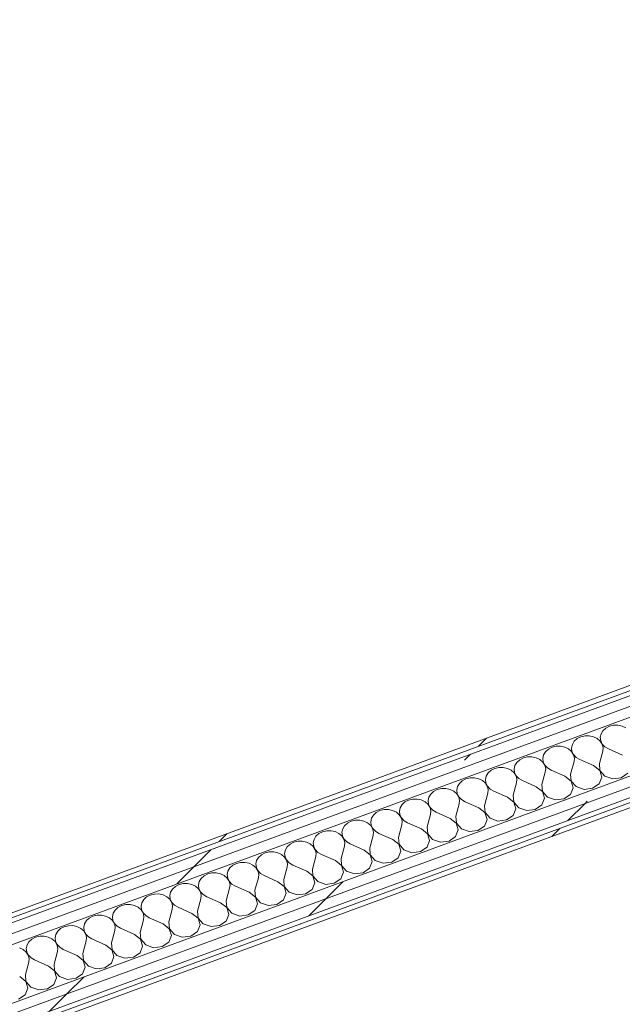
# Model space of a CAD drawing. Header units: millimetres. Extents: x -8337 to 19291, y 9509 to 21675.
# Tile 104 of 163: x 2259 to 2935, y 17560 to 18664. Entities that reach past the tile are written whole.
import ezdxf

# ---------------------------------------------------------------- set-up
doc = ezdxf.new("R2010")
doc.units = ezdxf.units.MM
doc.header["$MEASUREMENT"] = 0
doc.linetypes.add('Wipeout_Contour', pattern=[1000, 0, -1000])
doc.layers.add('Nuevo_08_E_Envans secs', color=7, linetype='Continuous')
doc.layers.add('Nuevo_08_E_Envans secs_Pluma_Nº__1', color=7, linetype='Continuous', lineweight=5)
for name, color, linetype, lineweight, true_color in [('Nuevo_08_E_Envans secs_Pluma_Nº__102', 7, 'Continuous', 5, 0xcccccc), ('Nuevo_08_E_Envans secs_Pluma_Nº__171', 171, 'Continuous', 13, 0xaaaaff), ('Nuevo_08_E_Envans secs_Pluma_Nº__177', 7, 'Continuous', 15, 0xf7e046)]:
    doc.layers.add(name, color=color, linetype=linetype, lineweight=lineweight, true_color=true_color)
pattern_1 = [(45, (0, 0), (-183.8478, 183.8478), [195, -65]), (45, (7e-14, 183.85), (-183.8478, 183.8478), [195, -65])]

# ---------------------------------------------------------------- blocks, each defined once
blk = doc.blocks.new('*X98')
at = {"layer": 'Nuevo_08_E_Envans secs_Pluma_Nº__102', "color": 254, "linetype": 'Continuous', "lineweight": 5, "true_color": 0xcccccc}
for p, q in [((2913.3, 17866.5), (2911.2, 17862.9)), ((2916.6, 17869.4), (2913.3, 17866.5)), ((2920.7, 17871.5), (2916.6, 17869.4)), ((2925.3, 17872.6), (2920.7, 17871.5)), ((2930.2, 17872.7), (2925.3, 17872.6)), ((2934.9, 17871.7), (2930.2, 17872.7)), ((2939.1, 17869.6), (2934.9, 17871.7)), ((2881.1, 17854.6), (2879, 17851.1)), ((2884.4, 17857.6), (2881.1, 17854.6)), ((2888.5, 17859.7), (2884.4, 17857.6)), ((2893.2, 17860.8), (2888.5, 17859.7)), ((2898, 17860.9), (2893.2, 17860.8)), ((2902.7, 17859.8), (2898, 17860.9)), ((2906.9, 17857.8), (2902.7, 17859.8)), ((2910.3, 17854.9), (2906.9, 17857.8)), ((2911.2, 17862.9), (2910.3, 17859.1)), ((2910.3, 17859.1), (2910.8, 17855.1)), ((2912.5, 17851.4), (2910.3, 17854.9)), ((2910.8, 17855.1), (2912.6, 17851.5)), ((2848.9, 17842.8), (2846.8, 17839.3)), ((2852.2, 17845.7), (2848.9, 17842.8)), ((2856.3, 17847.9), (2852.2, 17845.7)), ((2861, 17849), (2856.3, 17847.9)), ((2865.8, 17849), (2861, 17849)), ((2870.6, 17848), (2865.8, 17849)), ((2874.7, 17846), (2870.6, 17848)), ((2878.1, 17843.1), (2874.7, 17846)), ((2879, 17851.1), (2878.1, 17847.2)), ((2878.1, 17847.2), (2878.6, 17843.3)), ((2880.3, 17839.6), (2878.1, 17843.1)), ((2878.6, 17843.3), (2880.4, 17839.7)), ((2909.3, 17829.7), (2913.1, 17843.7)), ((2913.5, 17847.6), (2912.5, 17851.4)), ((2912.6, 17851.5), (2915.6, 17848.4)), ((2913.1, 17843.7), (2913.5, 17847.6)), ((2915.6, 17848.4), (2919.5, 17846)), ((2935.1, 17839.2), (2919.5, 17846)), ((2816.7, 17831), (2814.6, 17827.4)), ((2820, 17833.9), (2816.7, 17831)), ((2824.1, 17836), (2820, 17833.9)), ((2828.8, 17837.1), (2824.1, 17836)), ((2833.7, 17837.2), (2828.8, 17837.1)), ((2838.4, 17836.2), (2833.7, 17837.2)), ((2842.6, 17834.1), (2838.4, 17836.2)), ((2845.9, 17831.3), (2842.6, 17834.1)), ((2848.1, 17827.8), (2845.9, 17831.3)), ((2846.8, 17839.3), (2846, 17835.4)), ((2846, 17835.4), (2846.4, 17831.5)), ((2846.4, 17831.5), (2848.3, 17827.8)), ((2877.1, 17817.9), (2880.9, 17831.8)), ((2881.3, 17835.8), (2880.3, 17839.6)), ((2880.4, 17839.7), (2883.4, 17836.5)), ((2880.9, 17831.8), (2881.3, 17835.8)), ((2883.4, 17836.5), (2887.3, 17834.2)), ((2902.9, 17827.4), (2887.3, 17834.2)), ((2787.8, 17822.1), (2784.5, 17819.1)), ((2791.9, 17824.2), (2787.8, 17822.1)), ((2796.6, 17825.3), (2791.9, 17824.2)), ((2801.5, 17825.4), (2796.6, 17825.3)), ((2806.2, 17824.3), (2801.5, 17825.4)), ((2810.4, 17822.3), (2806.2, 17824.3)), ((2813.7, 17819.4), (2810.4, 17822.3)), ((2814.6, 17827.4), (2813.8, 17823.6)), ((2813.8, 17823.6), (2814.3, 17819.6)), ((2844.9, 17806.1), (2848.7, 17820)), ((2849.1, 17823.9), (2848.1, 17827.8)), ((2848.3, 17827.8), (2851.2, 17824.7)), ((2848.7, 17820), (2849.1, 17823.9)), ((2851.2, 17824.7), (2855.2, 17822.4)), ((2870.7, 17815.5), (2855.2, 17822.4)), ((2909.8, 17821.9), (2902.9, 17827.4)), ((2909.3, 17829.7), (2909.9, 17822)), ((2912.1, 17814.3), (2909.8, 17821.9)), ((2909.9, 17822), (2915.5, 17815.6)), ((2755.6, 17810.2), (2752.4, 17807.3)), ((2759.7, 17812.4), (2755.6, 17810.2)), ((2764.4, 17813.5), (2759.7, 17812.4)), ((2769.3, 17813.5), (2764.4, 17813.5)), ((2774, 17812.5), (2769.3, 17813.5)), ((2778.2, 17810.5), (2774, 17812.5)), ((2781.5, 17807.6), (2778.2, 17810.5)), ((2782.4, 17815.6), (2781.6, 17811.7)), ((2781.6, 17811.7), (2782.1, 17807.8)), ((2784.5, 17819.1), (2782.4, 17815.6)), ((2815.9, 17815.9), (2813.7, 17819.4)), ((2814.3, 17819.6), (2816.1, 17816)), ((2816.9, 17812.1), (2815.9, 17815.9)), ((2816.1, 17816), (2819, 17812.9)), ((2816.5, 17808.2), (2816.9, 17812.1)), ((2819, 17812.9), (2823, 17810.5)), ((2838.5, 17803.7), (2823, 17810.5)), ((2877.6, 17810.1), (2870.7, 17815.5)), ((2877.1, 17817.9), (2877.7, 17810.1)), ((2879.9, 17802.5), (2877.6, 17810.1)), ((2877.7, 17810.1), (2883.3, 17803.8)), ((2909.1, 17806.9), (2912.1, 17814.3)), ((2915.5, 17815.6), (2924.4, 17812.5)), ((2924.4, 17812.5), (2933.9, 17813.7)), ((2933.9, 17813.7), (2941.3, 17818.8)), ((2723.4, 17798.4), (2720.2, 17795.5)), ((2727.5, 17800.5), (2723.4, 17798.4)), ((2732.2, 17801.7), (2727.5, 17800.5)), ((2737.1, 17801.7), (2732.2, 17801.7)), ((2741.8, 17800.7), (2737.1, 17801.7)), ((2746, 17798.6), (2741.8, 17800.7)), ((2749.3, 17795.8), (2746, 17798.6)), ((2750.2, 17803.8), (2749.4, 17799.9)), ((2749.4, 17799.9), (2749.9, 17796)), ((2752.4, 17807.3), (2750.2, 17803.8)), ((2783.7, 17804.1), (2781.5, 17807.6)), ((2782.1, 17807.8), (2783.9, 17804.2)), ((2784.7, 17800.3), (2783.7, 17804.1)), ((2783.9, 17804.2), (2786.9, 17801)), ((2784.3, 17796.3), (2784.7, 17800.3)), ((2786.9, 17801), (2790.8, 17798.7)), ((2806.3, 17791.9), (2790.8, 17798.7)), ((2812.7, 17794.2), (2816.5, 17808.2)), ((2845.4, 17798.2), (2838.5, 17803.7)), ((2844.9, 17806.1), (2845.5, 17798.3)), ((2847.7, 17790.7), (2845.4, 17798.2)), ((2845.5, 17798.3), (2851.1, 17791.9)), ((2876.9, 17795.1), (2879.9, 17802.5)), ((2883.3, 17803.8), (2892.2, 17800.7)), ((2892.2, 17800.7), (2901.7, 17801.9)), ((2901.7, 17801.9), (2909.1, 17806.9)), ((2695.3, 17788.7), (2691.2, 17786.6)), ((2700, 17789.8), (2695.3, 17788.7)), ((2704.9, 17789.9), (2700, 17789.8)), ((2709.6, 17788.8), (2704.9, 17789.9)), ((2713.8, 17786.8), (2709.6, 17788.8)), ((2717.1, 17783.9), (2713.8, 17786.8)), ((2718, 17791.9), (2717.2, 17788.1)), ((2717.2, 17788.1), (2717.7, 17784.2)), ((2720.2, 17795.5), (2718, 17791.9)), ((2751.6, 17792.3), (2749.3, 17795.8)), ((2749.9, 17796), (2751.7, 17792.3)), ((2752.5, 17788.4), (2751.6, 17792.3)), ((2751.7, 17792.3), (2754.7, 17789.2)), ((2752.1, 17784.5), (2752.5, 17788.4)), ((2754.7, 17789.2), (2758.6, 17786.9)), ((2774.1, 17780), (2758.6, 17786.9)), ((2780.5, 17782.4), (2784.3, 17796.3)), ((2813.2, 17786.4), (2806.3, 17791.9)), ((2812.7, 17794.2), (2813.3, 17786.5)), ((2844.7, 17783.3), (2847.7, 17790.7)), ((2851.1, 17791.9), (2860, 17788.9)), ((2860, 17788.9), (2869.5, 17790)), ((2869.5, 17790), (2876.9, 17795.1)), ((2663.2, 17776.9), (2659, 17774.8)), ((2667.8, 17778), (2663.2, 17776.9)), ((2672.7, 17778), (2667.8, 17778)), ((2677.4, 17777), (2672.7, 17778)), ((2681.6, 17775), (2677.4, 17777)), ((2685.9, 17780.1), (2685, 17776.2)), ((2685, 17776.2), (2685.5, 17772.3)), ((2688, 17783.7), (2685.9, 17780.1)), ((2691.2, 17786.6), (2688, 17783.7)), ((2719.4, 17780.5), (2717.1, 17783.9)), ((2717.7, 17784.2), (2719.5, 17780.5)), ((2720.3, 17776.6), (2719.4, 17780.5)), ((2719.5, 17780.5), (2722.5, 17777.4)), ((2720, 17772.7), (2720.3, 17776.6)), ((2722.5, 17777.4), (2726.4, 17775)), ((2748.4, 17770.6), (2752.1, 17784.5)), ((2781, 17774.6), (2774.1, 17780)), ((2780.5, 17782.4), (2781.1, 17774.6)), ((2812.5, 17771.4), (2815.5, 17778.8)), ((2815.5, 17778.8), (2813.2, 17786.4)), ((2813.3, 17786.5), (2818.9, 17780.1)), ((2818.9, 17780.1), (2827.8, 17777)), ((2827.8, 17777), (2837.3, 17778.2)), ((2837.3, 17778.2), (2844.7, 17783.3)), ((2631, 17765), (2626.8, 17762.9)), ((2635.6, 17766.2), (2631, 17765)), ((2640.5, 17766.2), (2635.6, 17766.2)), ((2645.2, 17765.2), (2640.5, 17766.2)), ((2649.4, 17763.2), (2645.2, 17765.2)), ((2653.7, 17768.3), (2652.8, 17764.4)), ((2655.8, 17771.8), (2653.7, 17768.3)), ((2659, 17774.8), (2655.8, 17771.8)), ((2684.9, 17772.1), (2681.6, 17775)), ((2687.2, 17768.6), (2684.9, 17772.1)), ((2685.5, 17772.3), (2687.3, 17768.7)), ((2688.1, 17764.8), (2687.2, 17768.6)), ((2687.3, 17768.7), (2690.3, 17765.6)), ((2687.8, 17760.8), (2688.1, 17764.8)), ((2690.3, 17765.6), (2694.2, 17763.2)), ((2716.2, 17758.7), (2720, 17772.7)), ((2741.9, 17768.2), (2726.4, 17775)), ((2748.8, 17762.8), (2741.9, 17768.2)), ((2748.4, 17770.6), (2748.9, 17762.8)), ((2780.3, 17759.6), (2783.3, 17767)), ((2783.3, 17767), (2781, 17774.6)), ((2781.1, 17774.6), (2786.7, 17768.3)), ((2786.7, 17768.3), (2795.6, 17765.2)), ((2795.6, 17765.2), (2805.2, 17766.4)), ((2805.2, 17766.4), (2812.5, 17771.4)), ((2603.5, 17754.3), (2598.8, 17753.2)), ((2608.3, 17754.4), (2603.5, 17754.3)), ((2613, 17753.4), (2608.3, 17754.4)), ((2621.5, 17756.4), (2620.6, 17752.6)), ((2623.6, 17760), (2621.5, 17756.4)), ((2626.8, 17762.9), (2623.6, 17760)), ((2652.8, 17760.3), (2649.4, 17763.2)), ((2652.8, 17764.4), (2653.3, 17760.5)), ((2655, 17756.8), (2652.8, 17760.3)), ((2653.3, 17760.5), (2655.1, 17756.8)), ((2656, 17752.9), (2655, 17756.8)), ((2655.1, 17756.8), (2658.1, 17753.7)), ((2658.1, 17753.7), (2662, 17751.4)), ((2684, 17746.9), (2687.8, 17760.8)), ((2709.7, 17756.4), (2694.2, 17763.2)), ((2716.6, 17750.9), (2709.7, 17756.4)), ((2716.2, 17758.7), (2716.8, 17751)), ((2748.1, 17747.8), (2751.1, 17755.2)), ((2751.1, 17755.2), (2748.8, 17762.8)), ((2748.9, 17762.8), (2754.5, 17756.4)), ((2754.5, 17756.4), (2763.4, 17753.4)), ((2763.4, 17753.4), (2773, 17754.6)), ((2773, 17754.6), (2780.3, 17759.6)), ((2576.1, 17742.5), (2571.3, 17742.5)), ((2580.9, 17741.5), (2576.1, 17742.5)), ((2589.3, 17744.6), (2588.4, 17740.7)), ((2591.4, 17748.2), (2589.3, 17744.6)), ((2594.7, 17751.1), (2591.4, 17748.2)), ((2598.8, 17753.2), (2594.7, 17751.1)), ((2617.2, 17751.3), (2613, 17753.4)), ((2620.6, 17748.5), (2617.2, 17751.3)), ((2620.6, 17752.6), (2621.1, 17748.7)), ((2622.8, 17745), (2620.6, 17748.5)), ((2621.1, 17748.7), (2622.9, 17745)), ((2623.8, 17741.1), (2622.8, 17745)), ((2622.9, 17745), (2625.9, 17741.9)), ((2651.8, 17735.1), (2655.6, 17749)), ((2655.6, 17749), (2656, 17752.9)), ((2677.5, 17744.5), (2662, 17751.4)), ((2684.4, 17739.1), (2677.5, 17744.5)), ((2684, 17746.9), (2684.6, 17739.1)), ((2716, 17735.9), (2718.9, 17743.4)), ((2718.9, 17743.4), (2716.6, 17750.9)), ((2716.8, 17751), (2722.3, 17744.6)), ((2722.3, 17744.6), (2731.2, 17741.5)), ((2731.2, 17741.5), (2740.8, 17742.7)), ((2740.8, 17742.7), (2748.1, 17747.8)), ((2557.1, 17732.8), (2556.2, 17728.9)), ((2559.2, 17736.3), (2557.1, 17732.8)), ((2562.5, 17739.3), (2559.2, 17736.3)), ((2566.6, 17741.4), (2562.5, 17739.3)), ((2571.3, 17742.5), (2566.6, 17741.4)), ((2585, 17739.5), (2580.9, 17741.5)), ((2588.4, 17736.6), (2585, 17739.5)), ((2588.4, 17740.7), (2588.9, 17736.8)), ((2590.6, 17733.1), (2588.4, 17736.6)), ((2588.9, 17736.8), (2590.7, 17733.2)), ((2591.6, 17729.3), (2590.6, 17733.1)), ((2590.7, 17733.2), (2593.7, 17730.1)), ((2619.6, 17723.3), (2623.4, 17737.2)), ((2623.4, 17737.2), (2623.8, 17741.1)), ((2625.9, 17741.9), (2629.8, 17739.5)), ((2645.4, 17732.7), (2629.8, 17739.5)), ((2652.2, 17727.3), (2645.4, 17732.7)), ((2651.8, 17735.1), (2652.4, 17727.3)), ((2683.8, 17724.1), (2686.7, 17731.5)), ((2686.7, 17731.5), (2684.4, 17739.1)), ((2684.6, 17739.1), (2690.1, 17732.8)), ((2690.1, 17732.8), (2699, 17729.7)), ((2708.6, 17730.9), (2716, 17735.9)), ((2524.9, 17721), (2524.1, 17717.1)), ((2527, 17724.5), (2524.9, 17721)), ((2530.3, 17727.4), (2527, 17724.5)), ((2534.4, 17729.5), (2530.3, 17727.4)), ((2539.1, 17730.7), (2534.4, 17729.5)), ((2544, 17730.7), (2539.1, 17730.7)), ((2548.7, 17729.7), (2544, 17730.7)), ((2552.9, 17727.7), (2548.7, 17729.7)), ((2556.2, 17724.8), (2552.9, 17727.7)), ((2556.2, 17728.9), (2556.7, 17725)), ((2558.4, 17721.3), (2556.2, 17724.8)), ((2556.7, 17725), (2558.6, 17721.3)), ((2559.4, 17717.4), (2558.4, 17721.3)), ((2558.6, 17721.3), (2561.5, 17718.2)), ((2587.4, 17711.4), (2591.2, 17725.3)), ((2591.2, 17725.3), (2591.6, 17729.3)), ((2593.7, 17730.1), (2597.6, 17727.7)), ((2613.2, 17720.9), (2597.6, 17727.7)), ((2620.1, 17715.4), (2613.2, 17720.9)), ((2619.6, 17723.3), (2620.2, 17715.5)), ((2654.6, 17719.7), (2652.2, 17727.3)), ((2652.4, 17727.3), (2657.9, 17720.9)), ((2657.9, 17720.9), (2666.8, 17717.9)), ((2676.4, 17719.1), (2683.8, 17724.1)), ((2699, 17729.7), (2708.6, 17730.9)), ((2494.8, 17712.7), (2492.7, 17709.1)), ((2498.1, 17715.6), (2494.8, 17712.7)), ((2502.2, 17717.7), (2498.1, 17715.6)), ((2506.9, 17718.8), (2502.2, 17717.7)), ((2511.8, 17718.9), (2506.9, 17718.8)), ((2516.5, 17717.9), (2511.8, 17718.9)), ((2520.7, 17715.8), (2516.5, 17717.9)), ((2524, 17713), (2520.7, 17715.8)), ((2526.2, 17709.5), (2524, 17713)), ((2524.1, 17717.1), (2524.6, 17713.2)), ((2524.6, 17713.2), (2526.4, 17709.5)), ((2527.2, 17705.6), (2526.2, 17709.5)), ((2526.4, 17709.5), (2529.3, 17706.4)), ((2555.2, 17699.6), (2559, 17713.5)), ((2559, 17713.5), (2559.4, 17717.4)), ((2561.5, 17718.2), (2565.4, 17715.9)), ((2581, 17709.1), (2565.4, 17715.9)), ((2587.4, 17711.4), (2588, 17703.6)), ((2622.4, 17707.9), (2620.1, 17715.4)), ((2620.2, 17715.5), (2625.8, 17709.1)), ((2644.2, 17707.2), (2651.6, 17712.3)), ((2651.6, 17712.3), (2654.6, 17719.7)), ((2666.8, 17717.9), (2676.4, 17719.1)), ((2462.7, 17700.8), (2460.5, 17697.3)), ((2465.9, 17703.8), (2462.7, 17700.8)), ((2470, 17705.9), (2465.9, 17703.8)), ((2474.7, 17707), (2470, 17705.9)), ((2479.6, 17707.1), (2474.7, 17707)), ((2484.3, 17706), (2479.6, 17707.1)), ((2488.5, 17704), (2484.3, 17706)), ((2491.8, 17701.1), (2488.5, 17704)), ((2494, 17697.6), (2491.8, 17701.1)), ((2492.7, 17709.1), (2491.9, 17705.3)), ((2491.9, 17705.3), (2492.4, 17701.3)), ((2492.4, 17701.3), (2494.2, 17697.7)), ((2523, 17687.8), (2526.8, 17701.7)), ((2526.8, 17701.7), (2527.2, 17705.6)), ((2529.3, 17706.4), (2533.3, 17704.1)), ((2548.8, 17697.2), (2533.3, 17704.1)), ((2555.2, 17699.6), (2555.8, 17691.8)), ((2587.9, 17703.6), (2581, 17709.1)), ((2590.2, 17696), (2587.9, 17703.6)), ((2588, 17703.6), (2593.6, 17697.3)), ((2612, 17695.4), (2619.4, 17700.4)), ((2619.4, 17700.4), (2622.4, 17707.9)), ((2625.8, 17709.1), (2634.7, 17706.1)), ((2634.7, 17706.1), (2644.2, 17707.2)), ((2430.5, 17689), (2428.3, 17685.5)), ((2433.7, 17691.9), (2430.5, 17689)), ((2437.8, 17694.1), (2433.7, 17691.9)), ((2442.5, 17695.2), (2437.8, 17694.1)), ((2447.4, 17695.2), (2442.5, 17695.2)), ((2452.1, 17694.2), (2447.4, 17695.2)), ((2456.3, 17692.2), (2452.1, 17694.2)), ((2459.6, 17689.3), (2456.3, 17692.2)), ((2461.9, 17685.8), (2459.6, 17689.3)), ((2460.5, 17697.3), (2459.7, 17693.4)), ((2459.7, 17693.4), (2460.2, 17689.5)), ((2460.2, 17689.5), (2462, 17685.9)), ((2490.8, 17675.9), (2494.6, 17689.9)), ((2495, 17693.8), (2494, 17697.6)), ((2494.2, 17697.7), (2497.2, 17694.6)), ((2494.6, 17689.9), (2495, 17693.8)), ((2497.2, 17694.6), (2501.1, 17692.2)), ((2516.6, 17685.4), (2501.1, 17692.2)), ((2523, 17687.8), (2523.6, 17680)), ((2555.7, 17691.8), (2548.8, 17697.2)), ((2558, 17684.2), (2555.7, 17691.8)), ((2555.8, 17691.8), (2561.4, 17685.4)), ((2579.8, 17683.6), (2587.2, 17688.6)), ((2587.2, 17688.6), (2590.2, 17696)), ((2593.6, 17697.3), (2602.5, 17694.2)), ((2602.5, 17694.2), (2612, 17695.4)), ((2398.3, 17677.2), (2396.1, 17673.6)), ((2401.5, 17680.1), (2398.3, 17677.2)), ((2405.6, 17682.2), (2401.5, 17680.1)), ((2410.3, 17683.3), (2405.6, 17682.2)), ((2415.2, 17683.4), (2410.3, 17683.3)), ((2419.9, 17682.4), (2415.2, 17683.4)), ((2424.1, 17680.3), (2419.9, 17682.4)), ((2427.4, 17677.5), (2424.1, 17680.3)), ((2429.7, 17674), (2427.4, 17677.5)), ((2428.3, 17685.5), (2427.5, 17681.6)), ((2427.5, 17681.6), (2428, 17677.7)), ((2428, 17677.7), (2429.8, 17674)), ((2458.7, 17664.1), (2462.4, 17678)), ((2462.8, 17681.9), (2461.9, 17685.8)), ((2462, 17685.9), (2465, 17682.7)), ((2462.4, 17678), (2462.8, 17681.9)), ((2465, 17682.7), (2468.9, 17680.4)), ((2484.4, 17673.6), (2468.9, 17680.4)), ((2523.5, 17679.9), (2516.6, 17685.4)), ((2525.8, 17672.4), (2523.5, 17679.9)), ((2523.6, 17680), (2529.2, 17673.6)), ((2547.6, 17671.7), (2555, 17676.8)), ((2555, 17676.8), (2558, 17684.2)), ((2561.4, 17685.4), (2570.3, 17682.4)), ((2570.3, 17682.4), (2579.8, 17683.6)), ((2366.1, 17665.3), (2364, 17661.8)), ((2369.3, 17668.3), (2366.1, 17665.3)), ((2373.5, 17670.4), (2369.3, 17668.3)), ((2378.1, 17671.5), (2373.5, 17670.4)), ((2383, 17671.6), (2378.1, 17671.5)), ((2387.7, 17670.5), (2383, 17671.6)), ((2391.9, 17668.5), (2387.7, 17670.5)), ((2395.2, 17665.6), (2391.9, 17668.5)), ((2397.5, 17662.1), (2395.2, 17665.6)), ((2396.1, 17673.6), (2395.3, 17669.8)), ((2395.3, 17669.8), (2395.8, 17665.8)), ((2395.8, 17665.8), (2397.6, 17662.2)), ((2426.5, 17652.3), (2430.3, 17666.2)), ((2430.6, 17670.1), (2429.7, 17674)), ((2429.8, 17674), (2432.8, 17670.9)), ((2430.3, 17666.2), (2430.6, 17670.1)), ((2432.8, 17670.9), (2436.7, 17668.6)), ((2452.2, 17661.7), (2436.7, 17668.6)), ((2491.3, 17668.1), (2484.4, 17673.6)), ((2490.8, 17675.9), (2491.4, 17668.2)), ((2493.6, 17660.5), (2491.3, 17668.1)), ((2491.4, 17668.2), (2497, 17661.8)), ((2522.8, 17665), (2525.8, 17672.4)), ((2529.2, 17673.6), (2538.1, 17670.6)), ((2538.1, 17670.6), (2547.6, 17671.7)), ((2337.1, 17656.4), (2333.9, 17653.5)), ((2341.3, 17658.6), (2337.1, 17656.4)), ((2345.9, 17659.7), (2341.3, 17658.6)), ((2350.8, 17659.7), (2345.9, 17659.7)), ((2355.5, 17658.7), (2350.8, 17659.7)), ((2359.7, 17656.7), (2355.5, 17658.7)), ((2363.1, 17653.8), (2359.7, 17656.7)), ((2364, 17661.8), (2363.1, 17657.9)), ((2363.1, 17657.9), (2363.6, 17654)), ((2394.3, 17640.4), (2398.1, 17654.4)), ((2398.4, 17658.3), (2397.5, 17662.1)), ((2397.6, 17662.2), (2400.6, 17659.1)), ((2398.1, 17654.4), (2398.4, 17658.3)), ((2400.6, 17659.1), (2404.5, 17656.7)), ((2420, 17649.9), (2404.5, 17656.7)), ((2459.1, 17656.3), (2452.2, 17661.7)), ((2458.7, 17664.1), (2459.2, 17656.3)), ((2461.4, 17648.7), (2459.1, 17656.3)), ((2459.2, 17656.3), (2464.8, 17650)), ((2490.6, 17653.1), (2493.6, 17660.5)), ((2497, 17661.8), (2505.9, 17658.7)), ((2505.9, 17658.7), (2515.5, 17659.9)), ((2515.5, 17659.9), (2522.8, 17665)), ((2305, 17644.6), (2301.7, 17641.7)), ((2309.1, 17646.7), (2305, 17644.6)), ((2313.8, 17647.8), (2309.1, 17646.7)), ((2318.6, 17647.9), (2313.8, 17647.8)), ((2323.3, 17646.9), (2318.6, 17647.9)), ((2327.5, 17644.8), (2323.3, 17646.9)), ((2330.9, 17642), (2327.5, 17644.8)), ((2331.8, 17650), (2330.9, 17646.1)), ((2330.9, 17646.1), (2331.4, 17642.2)), ((2333.9, 17653.5), (2331.8, 17650)), ((2365.3, 17650.3), (2363.1, 17653.8)), ((2363.6, 17654), (2365.4, 17650.4)), ((2366.3, 17646.5), (2365.3, 17650.3)), ((2365.4, 17650.4), (2368.4, 17647.2)), ((2365.9, 17642.5), (2366.3, 17646.5)), ((2368.4, 17647.2), (2372.3, 17644.9)), ((2387.8, 17638.1), (2372.3, 17644.9)), ((2426.9, 17644.4), (2420, 17649.9)), ((2426.5, 17652.3), (2427.1, 17644.5)), ((2429.2, 17636.9), (2426.9, 17644.4)), ((2427.1, 17644.5), (2432.6, 17638.1)), ((2458.4, 17641.3), (2461.4, 17648.7)), ((2464.8, 17650), (2473.7, 17646.9)), ((2473.7, 17646.9), (2483.3, 17648.1)), ((2483.3, 17648.1), (2490.6, 17653.1)), ((2272.8, 17632.8), (2269.5, 17629.8)), ((2276.9, 17634.9), (2272.8, 17632.8)), ((2281.6, 17636), (2276.9, 17634.9)), ((2286.4, 17636.1), (2281.6, 17636)), ((2291.2, 17635), (2286.4, 17636.1)), ((2295.3, 17633), (2291.2, 17635)), ((2298.7, 17630.1), (2295.3, 17633)), ((2299.6, 17638.1), (2298.7, 17634.3)), ((2298.7, 17634.3), (2299.2, 17630.4)), ((2301.7, 17641.7), (2299.6, 17638.1)), ((2333.1, 17638.5), (2330.9, 17642)), ((2331.4, 17642.2), (2333.2, 17638.5)), ((2334.1, 17634.6), (2333.1, 17638.5)), ((2333.2, 17638.5), (2336.2, 17635.4)), ((2333.7, 17630.7), (2334.1, 17634.6)), ((2336.2, 17635.4), (2340.1, 17633.1)), ((2355.6, 17626.2), (2340.1, 17633.1)), ((2362.1, 17628.6), (2365.9, 17642.5)), ((2394.7, 17632.6), (2387.8, 17638.1)), ((2394.3, 17640.4), (2394.9, 17632.7)), ((2397, 17625), (2394.7, 17632.6)), ((2394.9, 17632.7), (2400.4, 17626.3)), ((2426.3, 17629.5), (2429.2, 17636.9)), ((2432.6, 17638.1), (2441.5, 17635.1)), ((2441.5, 17635.1), (2451.1, 17636.2)), ((2451.1, 17636.2), (2458.4, 17641.3)), ((2263.1, 17621.2), (2259, 17623.2)), ((2266.5, 17618.3), (2263.1, 17621.2)), ((2267.4, 17626.3), (2266.5, 17622.4)), ((2266.5, 17622.4), (2267, 17618.5)), ((2269.5, 17629.8), (2267.4, 17626.3)), ((2300.9, 17626.6), (2298.7, 17630.1)), ((2299.2, 17630.4), (2301, 17626.7)), ((2301.9, 17622.8), (2300.9, 17626.6)), ((2301, 17626.7), (2304, 17623.6)), ((2301.5, 17618.9), (2301.9, 17622.8)), ((2304, 17623.6), (2307.9, 17621.2)), ((2323.5, 17614.4), (2307.9, 17621.2)), ((2329.9, 17616.8), (2333.7, 17630.7)), ((2362.5, 17620.8), (2355.6, 17626.2)), ((2362.1, 17628.6), (2362.7, 17620.8)), ((2394.1, 17617.6), (2397, 17625)), ((2400.4, 17626.3), (2409.3, 17623.2)), ((2409.3, 17623.2), (2418.9, 17624.4)), ((2418.9, 17624.4), (2426.3, 17629.5)), ((2268.7, 17614.8), (2266.5, 17618.3)), ((2267, 17618.5), (2268.9, 17614.9)), ((2269.7, 17611), (2268.7, 17614.8)), ((2268.9, 17614.9), (2271.8, 17611.7)), ((2269.3, 17607), (2269.7, 17611)), ((2271.8, 17611.7), (2275.7, 17609.4)), ((2297.7, 17604.9), (2301.5, 17618.9)), ((2330.4, 17608.9), (2323.5, 17614.4)), ((2329.9, 17616.8), (2330.5, 17609)), ((2361.9, 17605.8), (2364.8, 17613.2)), ((2364.8, 17613.2), (2362.5, 17620.8)), ((2362.7, 17620.8), (2368.2, 17614.5)), ((2368.2, 17614.5), (2377.1, 17611.4)), ((2377.1, 17611.4), (2386.7, 17612.6)), ((2386.7, 17612.6), (2394.1, 17617.6)), ((2265.5, 17593.1), (2269.3, 17607)), ((2291.3, 17602.6), (2275.7, 17609.4)), ((2298.2, 17597.1), (2291.3, 17602.6)), ((2297.7, 17604.9), (2298.3, 17597.2)), ((2329.7, 17594), (2332.7, 17601.4)), ((2332.7, 17601.4), (2330.4, 17608.9)), ((2330.5, 17609), (2336.1, 17602.6)), ((2336.1, 17602.6), (2345, 17599.6)), ((2345, 17599.6), (2354.5, 17600.7)), ((2354.5, 17600.7), (2361.9, 17605.8)), ((2266, 17585.3), (2259.1, 17590.7)), ((2265.5, 17593.1), (2266.1, 17585.3)), ((2297.5, 17582.1), (2300.5, 17589.5)), ((2300.5, 17589.5), (2298.2, 17597.1)), ((2298.3, 17597.2), (2303.9, 17590.8)), ((2303.9, 17590.8), (2312.8, 17587.7)), ((2312.8, 17587.7), (2322.3, 17588.9)), ((2322.3, 17588.9), (2329.7, 17594)), ((2265.3, 17570.3), (2268.3, 17577.7)), ((2268.3, 17577.7), (2266, 17585.3)), ((2266.1, 17585.3), (2271.7, 17579)), ((2271.7, 17579), (2280.6, 17575.9)), ((2280.6, 17575.9), (2290.1, 17577.1)), ((2290.1, 17577.1), (2297.5, 17582.1)), ((2257.9, 17565.3), (2265.3, 17570.3))]:
    blk.add_line(p, q, dxfattribs=at)
blk = doc.blocks.new('Elem Sección_85_1')
at = {"layer": 'Nuevo_08_E_Envans secs', "lineweight": 0}
blk.add_blockref('*X98', (0, 0), dxfattribs=at)
at = {"color": 254, "linetype": 'Wipeout_Contour', "lineweight": 0, "ltscale": 70913.316186}
blk.add_wipeout([(4436.3, 18334.3), (-295.8, 16595), (-293.1, 16590.3), (4438.9, 18329.6)], dxfattribs=at).dxf.layer = 'Nuevo_08_E_Envans secs'
at = {"layer": 'Nuevo_08_E_Envans secs_Pluma_Nº__171', "linetype": 'Continuous', "lineweight": 13, "true_color": 0xaaaaff}
h = blk.add_hatch(dxfattribs=at)
h.set_pattern_fill('Panellat_HPL_0001', color=161, style=0, pattern_type=2)
h.set_pattern_definition(pattern_1)
h.paths.add_polyline_path([(4436.3, 18334.3), (-295.8, 16595), (-293.1, 16590.3), (4438.9, 18329.6)])
at = {"color": 254, "linetype": 'Wipeout_Contour', "lineweight": 0, "ltscale": 148427.915762}
blk.add_wipeout([(4980.1, 18654.4), (-397.5, 16678), (-391.8, 16667.8), (4431.1, 18440.4), (4672.5, 18529.2), (4693.2, 18536.8), (4934.6, 18625.5), (4985.8, 18644.3)], dxfattribs=at).dxf.layer = 'Nuevo_08_E_Envans secs'
at = {"layer": 'Nuevo_08_E_Envans secs_Pluma_Nº__177', "linetype": 'Continuous', "lineweight": 15, "true_color": 0xf7e046}
h = blk.add_hatch(dxfattribs=at)
h.set_pattern_fill('Panellat_HPL_0001', color=53, style=0, pattern_type=2)
h.set_pattern_definition(pattern_1)
h.paths.add_polyline_path([(4980.1, 18654.4), (-397.5, 16678), (-391.8, 16667.8), (4431.1, 18440.4), (4672.5, 18529.2), (4693.2, 18536.8), (4934.6, 18625.5), (4985.8, 18644.3)])
at = {"color": 254, "linetype": 'Wipeout_Contour', "lineweight": 0, "ltscale": 71256.830848}
blk.add_wipeout([(-391.8, 16667.8), (-386.1, 16657.7), (4436.8, 18430.3), (4431.1, 18440.4)], dxfattribs=at).dxf.layer = 'Nuevo_08_E_Envans secs'
at = {"layer": 'Nuevo_08_E_Envans secs_Pluma_Nº__177', "linetype": 'Continuous', "lineweight": 15, "true_color": 0xf7e046}
h = blk.add_hatch(dxfattribs=at)
h.set_pattern_fill('Panellat_HPL_0001', color=53, style=0, pattern_type=2)
h.set_pattern_definition(pattern_1)
h.paths.add_polyline_path([(-391.8, 16667.8), (-386.1, 16657.7), (4436.8, 18430.3), (4431.1, 18440.4)])
at = {"color": 254, "linetype": 'Wipeout_Contour', "lineweight": 0, "ltscale": 71004.30946}
blk.add_wipeout([(4440.6, 18365.9), (-328.2, 16613.2), (-322.5, 16603), (4446.3, 18355.8)], dxfattribs=at).dxf.layer = 'Nuevo_08_E_Envans secs'
at = {"layer": 'Nuevo_08_E_Envans secs_Pluma_Nº__177', "linetype": 'Continuous', "lineweight": 15, "true_color": 0xf7e046}
h = blk.add_hatch(dxfattribs=at)
h.set_pattern_fill('Panellat_HPL_0001', color=53, style=0, pattern_type=2)
h.set_pattern_definition(pattern_1)
h.paths.add_polyline_path([(4440.6, 18365.9), (-328.2, 16613.2), (-322.5, 16603), (4446.3, 18355.8)])
at = {"color": 254, "linetype": 'Wipeout_Contour', "lineweight": 0, "ltscale": 70966.877142}
blk.add_wipeout([(-322.5, 16603), (-316.8, 16592.9), (4452, 18345.7), (4446.3, 18355.8)], dxfattribs=at).dxf.layer = 'Nuevo_08_E_Envans secs'
at = {"layer": 'Nuevo_08_E_Envans secs_Pluma_Nº__177', "linetype": 'Continuous', "lineweight": 15, "true_color": 0xf7e046}
h = blk.add_hatch(dxfattribs=at)
h.set_pattern_fill('Panellat_HPL_0001', color=53, style=0, pattern_type=2)
h.set_pattern_definition(pattern_1)
h.paths.add_polyline_path([(-322.5, 16603), (-316.8, 16592.9), (4452, 18345.7), (4446.3, 18355.8)])
at = {"color": 254, "linetype": 'Wipeout_Contour', "lineweight": 0, "ltscale": 72006.561415}
blk.add_wipeout([(-402.8, 16687.3), (-400.1, 16682.6), (4977.4, 18659.1), (4974.8, 18663.8)], dxfattribs=at).dxf.layer = 'Nuevo_08_E_Envans secs'
at = {"layer": 'Nuevo_08_E_Envans secs_Pluma_Nº__171', "linetype": 'Continuous', "lineweight": 13, "true_color": 0xaaaaff}
h = blk.add_hatch(dxfattribs=at)
h.set_pattern_fill('Panellat_HPL_0001', color=161, style=0, pattern_type=2)
h.set_pattern_definition(pattern_1)
h.paths.add_polyline_path([(-402.8, 16687.3), (-400.1, 16682.6), (4977.4, 18659.1), (4974.8, 18663.8)])
at = {"layer": 'Nuevo_08_E_Envans secs_Pluma_Nº__1', "color": 7, "linetype": 'Continuous', "lineweight": 5}
for p, q in [((4974.8, 18663.8), (-402.8, 16687.3)), ((4977.4, 18659.1), (-400.1, 16682.6)), ((4980.1, 18654.4), (-397.5, 16678)), ((4431.1, 18440.4), (-391.8, 16667.8)), ((4436.8, 18430.3), (-386.1, 16657.7)), ((4440.6, 18365.9), (-328.2, 16613.2)), ((4446.3, 18355.8), (-322.5, 16603)), ((4439.5, 18341.1), (-304.2, 16597.5)), ((4436.3, 18334.3), (-295.8, 16595)), ((4433.2, 18327.5), (-287.4, 16592.5))]:
    blk.add_line(p, q, dxfattribs=at)

msp = doc.modelspace()

# ---------------------------------------------------------------- block references
at = {"layer": 'Nuevo_08_E_Envans secs', "lineweight": 0}
msp.add_blockref('Elem Sección_85_1', (0, 0), dxfattribs=at)

doc.saveas('drawing.dxf')
